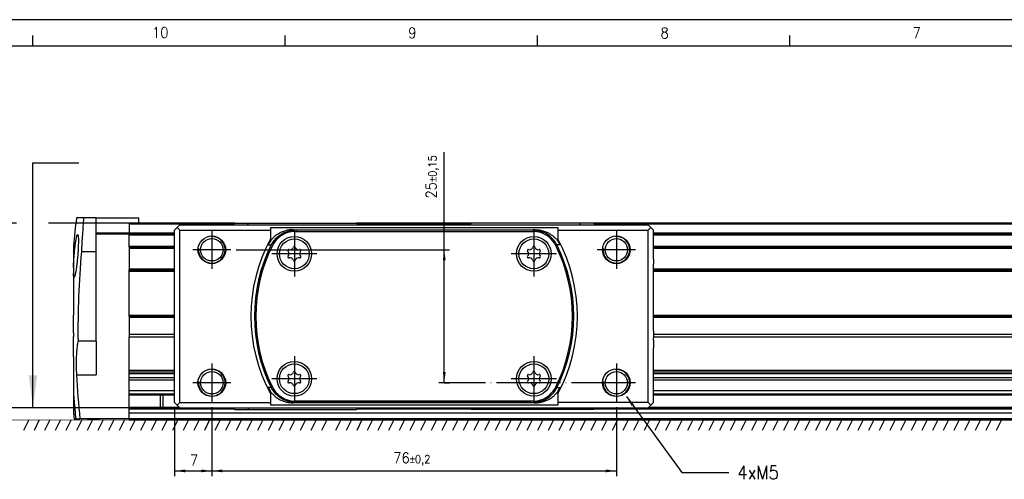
# Model space of a CAD drawing. Header units: millimetres. Extents: x -285 to 970, y -217 to 203.
# Tile 4 of 24: x -173 to 11, y 117 to 203. Entities that reach past the tile are written whole.
import ezdxf

# ---------------------------------------------------------------- set-up
doc = ezdxf.new("R2010")
doc.units = ezdxf.units.MM
doc.linetypes.add('DOT_CENTER', pattern=[14, 12, -1, 0, -1])
doc.layers.add('1', color=7, linetype='Continuous')
doc.styles.add('CONVERTER_11', font='txt.shx', dxfattribs={"width": 0.9})
doc.dimstyles.new('ME10_DIM_28', dxfattribs={"dimtxt": 2, "dimasz": 2, "dimexe": 1, "dimexo": 1, "dimgap": 1, "dimtad": 1, "dimdsep": 46, "dimtxsty": 'CONVERTER_11', "dimsah": 1, "dimcen": 0.09, "dimclrd": 2, "dimclre": 2, "dimclrt": 2, "dimadec": 0, "dimazin": 0, "dimtol": 1, "dimtp": 0.15, "dimtm": 0.15, "dimtfac": 0.75, "dimtdec": 0, "dimtix": 1, "dimtmove": 0, "dimatfit": 3, "dimfxl": 1, "dimtolj": 1, "dimtzin": 0, "dimarcsym": 0})
doc.dimstyles.new('ME10_DIM_29', dxfattribs={"dimtxt": 2, "dimasz": 2, "dimexe": 1, "dimexo": 1, "dimgap": 1, "dimtad": 1, "dimdsep": 46, "dimtxsty": 'CONVERTER_11', "dimsah": 1, "dimcen": 0.09, "dimclrd": 2, "dimclre": 2, "dimclrt": 2, "dimadec": 0, "dimazin": 0, "dimtol": 1, "dimtp": 0.2, "dimtm": 0.2, "dimtfac": 0.75, "dimtdec": 0, "dimtix": 1, "dimtmove": 0, "dimatfit": 3, "dimfxl": 1, "dimtolj": 1, "dimtzin": 0, "dimarcsym": 0})
doc.dimstyles.new('ME10_DIM_30', dxfattribs={"dimtxt": 2, "dimasz": 2, "dimexe": 1, "dimexo": 1, "dimgap": 1, "dimtad": 1, "dimdsep": 46, "dimtxsty": 'CONVERTER_11', "dimsah": 1, "dimcen": 0.09, "dimclrd": 2, "dimclre": 2, "dimclrt": 2, "dimadec": 0, "dimazin": 0, "dimtfac": 1, "dimtdec": 4, "dimtix": 1, "dimtmove": 0, "dimatfit": 3, "dimfxl": 1, "dimtolj": 1, "dimtzin": 0, "dimarcsym": 0})
doc.dimstyles.new('ME10_DIM_31', dxfattribs={"dimtxt": 2, "dimasz": 2, "dimexe": 1, "dimexo": 1, "dimgap": 1, "dimtad": 1, "dimdec": 0, "dimdsep": 46, "dimtxsty": 'CONVERTER_11', "dimsah": 1, "dimcen": 0.09, "dimclrd": 2, "dimclre": 2, "dimclrt": 2, "dimadec": 0, "dimazin": 0, "dimtfac": 1, "dimtdec": 4, "dimtix": 1, "dimtmove": 0, "dimatfit": 3, "dimfxl": 1, "dimtolj": 1, "dimtzin": 0, "dimarcsym": 0})
doc.dimstyles.get("Standard").update_dxf_attribs({"dimtxt": 0.18, "dimasz": 0.18, "dimexe": 0.18, "dimexo": 0.0625, "dimgap": 0.09, "dimtad": 0, "dimtih": 1, "dimtoh": 1, "dimdec": 4, "dimzin": 0, "dimdsep": 46, "dimtxsty": 'Standard', "dimcen": 0.09, "dimadec": 0, "dimazin": 0, "dimtfac": 1, "dimtdec": 4, "dimtofl": 0, "dimtmove": 0, "dimatfit": 3, "dimfxl": 1, "dimtolj": 1, "dimtzin": 0, "dimarcsym": 0})

# ---------------------------------------------------------------- blocks, each defined once
blk = doc.blocks.new('Marco_a2', base_point=(304.21, -212.02))
at = {"layer": '1', "color": 2, "linetype": 'Continuous'}
for p, q in [((309.21, 202.98), (-284.79, 202.98)), ((-171.06, 197.98), (-171.06, 199.98)), ((-123.64, 197.98), (-123.64, 199.98)), ((-76.22, 197.98), (-76.22, 199.98)), ((-28.81, 197.98), (-28.81, 199.98))]:
    blk.add_line(p, q, dxfattribs=at)
at = {"layer": '1', "color": 7, "linetype": 'Continuous'}
blk.add_line((304.21, 197.98), (-264.79, 197.98), dxfattribs=at)
at = {"layer": '1', "color": 2, "char_height": 2, "attachment_point": 4, "line_spacing_factor": 1.20048, "style": 'CONVERTER_11'}
for s, insert in [('10', (-148.63, 200.57)), ('9', (-100.51, 200.5)), ('8', (-53.11, 200.47)), ('7', (-5.76, 200.53))]:
    blk.add_mtext(s, dxfattribs=dict(at, insert=insert))
blk = doc.blocks.new('Top', base_point=(304.21, -212.02))
blk.add_blockref('Marco_a2', (304.21, -212.02))
blk = doc.blocks.new('REGLA__10', base_point=(-163.4, 127.69))
at = {"color": 7, "linetype": 'Continuous'}
for p, q in [((-161.5, 165.69), (-162.83, 165.69)), ((-159.1, 165.69), (-161.5, 165.69)), ((-159.1, 165.69), (-151.1, 165.69)), ((-152.9, 164.69), (-152.9, 164.49)), ((-151.1, 164.69), (-152.9, 164.69)), ((-151.1, 164.69), (-151.1, 165.69)), ((-133.1, 164.69), (-151.1, 164.69)), ((-133.1, 164.69), (-130.49, 164.69)), ((-130.49, 164.69), (-122.85, 164.69)), ((-122.85, 164.69), (-115.95, 164.69)), ((-115.95, 164.69), (-110.2, 164.69)), ((-88.6, 164.69), (-110.2, 164.69)), ((-82.85, 164.69), (-88.6, 164.69)), ((-75.95, 164.69), (-82.85, 164.69)), ((-68.31, 164.69), (-75.95, 164.69)), ((-65.7, 164.69), (-68.31, 164.69)), ((121.63, 164.69), (-65.7, 164.69)), ((-152.9, 164.49), (-152.9, 162.89)), ((-159.1, 162.69), (-152.9, 162.69)), ((-152.9, 162.69), (-144.4, 162.69)), ((-152.9, 162.49), (-152.9, 162.69)), ((-152.9, 160.37), (-152.9, 162.49)), ((-54.4, 162.69), (122.97, 162.69)), ((-159.1, 159.33), (-161.91, 159.33)), ((-159.1, 142.51), (-159.1, 159.33)), ((-152.9, 160.29), (-152.9, 160.37)), ((-152.9, 160.2), (-152.9, 160.29)), ((-152.9, 160.2), (-152.9, 160)), ((-152.9, 160.2), (-144.4, 160.2)), ((-152.9, 160), (-152.9, 156.1)), ((-147.1, 160.2), (-147.1, 160.29)), ((-54.4, 160.2), (122.58, 160.2)), ((-152.9, 156.1), (-152.9, 155.9)), ((-152.9, 155.9), (-144.4, 155.9)), ((-152.9, 155.7), (-152.9, 155.9)), ((-152.9, 147.4), (-152.9, 155.7)), ((-54.4, 155.9), (123.5, 155.9)), ((-163.4, 150.99), (-163.4, 150.06)), ((-163.4, 150.06), (-163.4, 147.37)), ((-163.4, 144.82), (-163.4, 147.37)), ((-152.9, 147.2), (-152.9, 147.4)), ((-152.9, 147.2), (-152.9, 147)), ((-152.9, 147.2), (-144.4, 147.2)), ((-152.9, 147), (-152.9, 143.77)), ((-54.4, 147.2), (121.91, 147.2)), ((-163.4, 144.1), (-163.4, 144.82)), ((-163.4, 144.1), (-163.4, 143.38)), ((-163.4, 142.27), (-163.4, 143.38)), ((-159.1, 142.51), (-162.53, 142.51)), ((-152.9, 143.77), (-152.9, 143.27)), ((-144.4, 143.27), (-152.9, 143.27)), ((-152.9, 136.97), (-152.9, 143.27)), ((123.3, 143.27), (-54.4, 143.27)), ((-163.4, 139.56), (-163.4, 142.27)), ((-144.4, 136.97), (-152.9, 136.97)), ((-152.9, 136.75), (-152.9, 136.97)), ((123.1, 136.97), (-54.4, 136.97)), ((-152.9, 136.75), (-144.4, 136.75)), ((-152.9, 136.72), (-152.9, 136.75)), ((-152.9, 136.72), (-144.4, 136.72)), ((-152.9, 136.5), (-152.9, 136.72)), ((-152.9, 136.38), (-152.9, 136.5)), ((-144.4, 136.38), (-152.9, 136.38)), ((-152.9, 135.96), (-152.9, 136.38)), ((-152.9, 135.59), (-152.9, 135.96)), ((-144.4, 135.59), (-152.9, 135.59)), ((-152.9, 135.2), (-152.9, 135.59)), ((-144.4, 135.2), (-152.9, 135.2)), ((-152.9, 133.2), (-152.9, 135.2)), ((-54.4, 136.75), (122.95, 136.75)), ((-54.4, 136.72), (122.93, 136.72)), ((122.7, 136.38), (-54.4, 136.38)), ((122.18, 135.59), (-54.4, 135.59)), ((121.92, 135.2), (-54.4, 135.2)), ((-144.4, 133.2), (-152.9, 133.2)), ((-152.9, 132.62), (-152.9, 133.2)), ((122.63, 133.2), (-54.4, 133.2)), ((-152.9, 132.42), (-152.9, 132.62)), ((-152.9, 130.12), (-152.9, 132.42)), ((-152.9, 132.42), (-147.1, 132.42)), ((-147.1, 132.42), (-144.4, 132.42)), ((-147.1, 132.42), (-147.1, 130.12)), ((-146.6, 132.42), (-146.6, 130.12)), ((-54.4, 132.42), (123.15, 132.42)), ((-163.4, 131.27), (-163.4, 129.32)), ((-152.9, 129.92), (-152.9, 130.12)), ((-152.9, 130.12), (-147.1, 130.12)), ((-152.9, 129.71), (-152.9, 129.92)), ((-133.12, 129.71), (-152.9, 129.71)), ((-152.9, 128.99), (-152.9, 129.71)), ((-147.1, 130.12), (-143.52, 130.12)), ((-88.61, 129.71), (-110.18, 129.71)), ((122.26, 129.71), (-65.68, 129.71)), ((-55.27, 130.12), (122.53, 130.12)), ((-163.28, 127.89), (-163.26, 127.89)), ((-163.26, 127.89), (-162.97, 127.89)), ((-162.97, 127.89), (-162.19, 127.89)), ((-158.6, 127.89), (-162.19, 127.89)), ((-160.3, 127.77), (-158.6, 127.77)), ((-158.6, 127.89), (-158.6, 127.77)), ((-152.9, 127.89), (-158.6, 127.89)), ((121.78, 128.99), (-152.9, 128.99)), ((-152.9, 127.99), (-152.9, 128.99)), ((-152.9, 127.99), (122.1, 127.99)), ((-152.9, 127.89), (-152.9, 127.99)), ((-152.9, 127.69), (-152.9, 127.89)), ((-152.9, 127.69), (-152.9, 127.89)), ((-152.9, 127.89), (-152.9, 127.89))]:
    blk.add_line(p, q, dxfattribs=at)
at = {"color": 3, "linetype": 'Continuous'}
for p, q in [((-159.1, 162.89), (-152.9, 162.89)), ((-133.3, 164.49), (-152.9, 164.49)), ((-152.9, 162.89), (-144.4, 162.89)), ((-88.8, 164.49), (-110, 164.49)), ((121.77, 164.49), (-65.5, 164.49)), ((-54.4, 162.89), (122.83, 162.89)), ((-152.9, 162.49), (-144.4, 162.49)), ((-54.4, 162.49), (123.1, 162.49)), ((-152.9, 160.37), (-144.4, 160.37)), ((-152.9, 160), (-144.4, 160)), ((-54.4, 160.37), (122.7, 160.37)), ((-54.4, 160), (122.45, 160)), ((-152.9, 156.1), (-144.4, 156.1)), ((-152.9, 155.7), (-144.4, 155.7)), ((-54.4, 156.1), (123.37, 156.1)), ((-54.4, 155.7), (123.58, 155.7)), ((-152.9, 147.4), (-144.4, 147.4)), ((-152.9, 147), (-144.4, 147)), ((-54.4, 147.4), (122.05, 147.4)), ((-54.4, 147), (121.78, 147)), ((-144.4, 143.77), (-152.9, 143.77)), ((123.58, 143.77), (-54.4, 143.77)), ((-162.83, 136.18), (-159.1, 136.18)), ((-152.9, 132.62), (-144.4, 132.62)), ((-54.4, 132.62), (123.02, 132.62)), ((-163.28, 131.27), (-163.4, 131.27)), ((-152.9, 129.92), (-133.33, 129.92)), ((-109.97, 129.92), (-88.82, 129.92)), ((-65.47, 129.92), (122.4, 129.92)), ((-160.3, 127.89), (-160.3, 127.77))]:
    blk.add_line(p, q, dxfattribs=at)
at = {"color": 2, "linetype": 'Continuous'}
blk.add_line((-152.9, 127.69), (122.3, 127.69), dxfattribs=at)
at = {"color": 7, "linetype": 'Continuous'}
for centre, radius, start, end in [((3.87, 144.82), 168, 172.8628, 174.655), ((3.87, 144.82), 166.42, 174.9974, 180.7973), ((3.87, 144.82), 166.92, 182.9671, 185.8201), ((3.87, 144.82), 167.69, 184.6345, 185.7932), ((3.87, 144.82), 167.99, 185.2952, 185.783), ((3.87, 144.82), 168, 185.345, 185.7826), ((-160.3, 128.77), 1, 241.3046, 270)]:
    blk.add_arc(centre, radius, start, end, dxfattribs=at)
for points, knots in [([(-161.5, 165.69), (-161.53, 165.17), (-161.61, 164.12), (-161.72, 162.54), (-161.82, 160.94), (-161.88, 159.87), (-161.91, 159.33)], [0, 0, 0, 0, 1.573376, 3.162606, 4.762647, 6.375487, 6.375487, 6.375487, 6.375487]), ([(-159.1, 162.89), (-159.1, 163.36), (-159.1, 164.3), (-159.1, 165.23), (-159.1, 165.69)], [0, 0, 0, 0, 1.406681, 2.799989, 2.799989, 2.799989, 2.799989]), ([(-159.1, 162.69), (-159.1, 162.73), (-159.1, 162.79), (-159.1, 162.86), (-159.1, 162.89)], [0, 0, 0, 0, 0.1000313, 0.2000001, 0.2000001, 0.2000001, 0.2000001]), ([(-152.9, 162.89), (-152.9, 162.88), (-152.9, 162.86), (-152.9, 162.82), (-152.9, 162.78), (-152.9, 162.75), (-152.9, 162.73), (-152.9, 162.71), (-152.9, 162.7), (-152.9, 162.7), (-152.9, 162.69)], [0, 0, 0, 0, 0.0390169, 0.0765367, 0.1169792, 0.1414214, 0.1662888, 0.184776, 0.1919354, 0.2000003, 0.2000003, 0.2000003, 0.2000003]), ([(-163.4, 156.36), (-163.4, 156.45), (-163.39, 156.66), (-163.38, 157.01), (-163.35, 157.46), (-163.32, 157.99), (-163.28, 158.43), (-163.25, 158.78), (-163.23, 159.03), (-163.2, 159.33), (-163.17, 159.68), (-163.13, 160.06), (-163.09, 160.39), (-163.05, 160.69), (-163.01, 160.95), (-162.96, 161.25), (-162.91, 161.57), (-162.86, 161.86), (-162.8, 162.1), (-162.76, 162.26), (-162.72, 162.38), (-162.68, 162.47), (-162.65, 162.54), (-162.62, 162.55), (-162.61, 162.55)], [0, 0, 0, 0, 0.274511, 0.627696, 1.05751, 1.627831, 2.210753, 2.405587, 2.662505, 2.971532, 3.322705, 3.706076, 4.11172, 4.325926, 4.601183, 4.914803, 5.244158, 5.566728, 5.800546, 5.965152, 6.073544, 6.189618, 6.251546, 6.281611, 6.281611, 6.281611, 6.281611]), ([(-162.61, 162.55), (-162.6, 162.54), (-162.56, 162.52), (-162.55, 162.45), (-162.52, 162.37), (-162.51, 162.25), (-162.49, 162.08), (-162.48, 161.9), (-162.47, 161.71), (-162.47, 161.5), (-162.47, 161.21), (-162.48, 160.85), (-162.49, 160.52), (-162.5, 160.24), (-162.51, 160.01), (-162.52, 159.71), (-162.54, 159.37), (-162.57, 158.97), (-162.6, 158.62), (-162.62, 158.32), (-162.65, 158.07), (-162.68, 157.77), (-162.71, 157.42), (-162.75, 157.05), (-162.81, 156.6), (-162.87, 156.12), (-162.95, 155.64), (-163.02, 155.26), (-163.09, 154.96), (-163.14, 154.76), (-163.2, 154.63), (-163.23, 154.56), (-163.26, 154.55), (-163.27, 154.55)], [0, 0, 0, 0, 0.044935, 0.115936, 0.201601, 0.309591, 0.476005, 0.714907, 0.84971, 1.055316, 1.336817, 1.69937, 2.148189, 2.318352, 2.552387, 2.846242, 3.195881, 3.597282, 4.046437, 4.240278, 4.496121, 4.804065, 5.15422, 5.536711, 5.941684, 6.49751, 6.987001, 7.400345, 7.659647, 7.908745, 8.025085, 8.087144, 8.117218, 8.117218, 8.117218, 8.117218]), ([(-159.1, 159.33), (-159.1, 159.9), (-159.1, 161.02), (-159.1, 162.14), (-159.1, 162.69)], [0, 0, 0, 0, 1.688796, 3.361752, 3.361752, 3.361752, 3.361752]), ([(-163.4, 160.47), (-163.4, 160.36), (-163.4, 160.14), (-163.4, 159.65), (-163.4, 158.9), (-163.4, 158.04), (-163.4, 157.16), (-163.4, 156.65), (-163.4, 156.36)], [0, 0, 0, 0, 0.33105, 0.662101, 1.474266, 2.586146, 3.238413, 4.114296, 4.114296, 4.114296, 4.114296]), ([(-146.99, 160.2), (-147, 160.2), (-147, 160.2), (-147.02, 160.22), (-147.03, 160.23), (-147.05, 160.25), (-147.08, 160.27), (-147.09, 160.29), (-147.1, 160.29)], [0, 0, 0, 0, 0.012267, 0.0257126, 0.0526037, 0.0814578, 0.1122568, 0.1443206, 0.1443206, 0.1443206, 0.1443206]), ([(-163.4, 156.36), (-163.4, 156.18), (-163.4, 155.81), (-163.4, 155.43), (-163.4, 155.24)], [0, 0, 0, 0, 0.528619, 1.121144, 1.121144, 1.121144, 1.121144]), ([(-163.4, 155.24), (-163.4, 155.17), (-163.4, 155.05), (-163.4, 154.45), (-163.4, 153.47), (-163.4, 152.18), (-163.4, 151.37), (-163.4, 150.99)], [0, 0, 0, 0, 0.18451, 0.374699, 1.796711, 3.112145, 4.244003, 4.244003, 4.244003, 4.244003]), ([(-163.27, 154.55), (-163.29, 154.57), (-163.34, 154.61), (-163.35, 154.72), (-163.37, 154.85), (-163.39, 155.02), (-163.4, 155.16), (-163.4, 155.24)], [0, 0, 0, 0, 0.0752494, 0.1991822, 0.3071398, 0.4734788, 0.7122633, 0.7122633, 0.7122633, 0.7122633]), ([(-162.53, 142.51), (-162.56, 142.37), (-162.65, 142.01), (-162.74, 141.38), (-162.81, 140.66), (-162.86, 139.87), (-162.88, 139.04), (-162.89, 138.12), (-162.87, 137.16), (-162.84, 136.51), (-162.83, 136.18)], [0, 0, 0, 0, 0.426425, 1.101755, 1.902221, 2.604077, 3.473814, 4.399971, 5.365001, 6.350203, 6.350203, 6.350203, 6.350203]), ([(-159.1, 142.51), (-159.1, 142.32), (-159.1, 141.96), (-159.1, 141.33), (-159.1, 140.66), (-159.1, 139.87), (-159.1, 139.04), (-159.1, 138.16), (-159.1, 137.2), (-159.1, 136.55), (-159.1, 136.18)], [0, 0, 0, 0, 0.551589, 1.084513, 1.882103, 2.582898, 3.451368, 4.376808, 5.218667, 6.324555, 6.324555, 6.324555, 6.324555]), ([(-163.4, 139.56), (-163.4, 139.1), (-163.4, 138.2), (-163.4, 137.02), (-163.4, 136.05), (-163.4, 135.52), (-163.4, 135.27)], [0, 0, 0, 0, 1.377916, 2.698029, 3.534865, 4.285921, 4.285921, 4.285921, 4.285921]), ([(-163.4, 135.27), (-163.4, 135.23), (-163.4, 135.13), (-163.4, 134.9), (-163.4, 134.55), (-163.4, 134.1), (-163.4, 133.62), (-163.4, 133.19), (-163.4, 132.9), (-163.4, 132.74), (-163.4, 132.7), (-163.4, 132.68)], [0, 0, 0, 0, 0.128013, 0.304482, 0.674225, 1.171573, 1.660263, 2.109472, 2.469266, 2.525625, 2.58735, 2.58735, 2.58735, 2.58735]), ([(-163.4, 132.68), (-163.4, 132.49), (-163.4, 132.02), (-163.4, 131.55), (-163.4, 131.27)], [0, 0, 0, 0, 0.591708, 1.412652, 1.412652, 1.412652, 1.412652]), ([(-163.4, 132.68), (-163.39, 132.56), (-163.37, 132.33), (-163.34, 131.99), (-163.31, 131.64), (-163.29, 131.4), (-163.28, 131.27)], [0, 0, 0, 0, 0.372103, 0.697567, 1.027904, 1.41809, 1.41809, 1.41809, 1.41809]), ([(-163.4, 129.32), (-163.4, 129.29), (-163.4, 129.24), (-163.4, 129.19), (-163.4, 129.17)], [0, 0, 0, 0, 0.0964268, 0.1466388, 0.1466388, 0.1466388, 0.1466388])]:
    blk.add_open_spline(points, degree=3, knots=knots, dxfattribs=at)
blk.add_open_spline([(-147.1, 160.29), (-147.58, 160.29), (-148.55, 160.29), (-150, 160.29), (-151.45, 160.29), (-152.42, 160.29), (-152.9, 160.29)], degree=3, dxfattribs=at)
blk = doc.blocks.new('CABEZA__11', base_point=(-144.4, 129.69))
at = {"color": 7, "linetype": 'Continuous'}
for p, q in [((-133.1, 164.69), (-133.4, 164.39)), ((-133.1, 164.69), (-130.49, 164.69)), ((-130.49, 164.69), (-122.85, 164.69)), ((-122.85, 164.69), (-115.95, 164.69)), ((-115.95, 164.69), (-110.2, 164.69)), ((-110.2, 164.69), (-109.9, 164.39)), ((-88.6, 164.69), (-88.9, 164.39)), ((-82.85, 164.69), (-88.6, 164.69)), ((-75.95, 164.69), (-82.85, 164.69)), ((-68.31, 164.69), (-75.95, 164.69)), ((-65.7, 164.69), (-68.31, 164.69)), ((-65.7, 164.69), (-65.4, 164.39)), ((-143.9, 163.89), (-144.4, 163.39)), ((-144.4, 159.93), (-144.4, 163.39)), ((-143.9, 163.89), (-143.4, 164.39)), ((-143.9, 163.89), (-143.4, 163.39)), ((-143.4, 164.39), (-133.4, 164.39)), ((-143.4, 163.39), (-126.4, 163.39)), ((-143.4, 130.99), (-143.4, 163.39)), ((-133.4, 164.39), (-130.69, 164.39)), ((-130.69, 164.39), (-109.9, 164.39)), ((-126.4, 163.89), (-126.4, 163.39)), ((-126.4, 163.89), (-72.4, 163.89)), ((-126.4, 163.39), (-126.4, 161.74)), ((-122.15, 163.47), (-76.64, 163.47)), ((-121.75, 163.14), (-77.05, 163.14)), ((-77.42, 163.39), (-121.38, 163.39)), ((-109.9, 164.39), (-88.9, 164.39)), ((-88.9, 164.39), (-68.11, 164.39)), ((-72.4, 163.89), (-72.4, 163.39)), ((-72.4, 163.39), (-72.4, 161.74)), ((-72.4, 163.39), (-55.4, 163.39)), ((-68.11, 164.39), (-65.4, 164.39)), ((-65.4, 164.39), (-55.4, 164.39)), ((-55.4, 164.39), (-54.9, 163.89)), ((-54.9, 163.89), (-55.4, 163.39)), ((-55.4, 130.99), (-55.4, 163.39)), ((-54.4, 163.39), (-54.9, 163.89)), ((-54.4, 160.02), (-54.4, 163.39)), ((-144.4, 159.03), (-144.4, 159.93)), ((-54.4, 160.02), (-54.4, 159.93)), ((-54.4, 158.68), (-54.4, 159.93)), ((-144.4, 159), (-144.4, 159.03)), ((-144.4, 158.68), (-144.4, 159)), ((-144.4, 158.5), (-144.4, 158.68)), ((-144.4, 157.92), (-144.4, 158.5)), ((-144.4, 157.01), (-144.4, 157.92)), ((-54.4, 158.5), (-54.4, 158.68)), ((-54.4, 157.92), (-54.4, 158.5)), ((-54.4, 157.92), (-54.4, 157.01)), ((-144.4, 144.59), (-144.4, 157.01)), ((-54.4, 144.59), (-54.4, 157.01)), ((-144.4, 144.41), (-144.4, 144.59)), ((-144.4, 144.09), (-144.4, 144.41)), ((-54.4, 144.41), (-54.4, 144.59)), ((-54.4, 144.41), (-54.4, 143.15)), ((-144.4, 143.15), (-144.4, 144.09)), ((-144.4, 130.99), (-144.4, 143.15)), ((-54.4, 143.06), (-54.4, 143.15)), ((-54.4, 142.69), (-54.4, 143.06)), ((-54.4, 142.69), (-54.4, 141.19)), ((-54.4, 137.56), (-54.4, 141.19)), ((-54.4, 137.55), (-54.4, 137.56)), ((-54.4, 137.35), (-54.4, 137.55)), ((-54.4, 130.99), (-54.4, 137.35)), ((-126.4, 132.65), (-126.4, 130.99)), ((-72.4, 132.65), (-72.4, 130.99)), ((-144.4, 130.99), (-143.9, 130.49)), ((-143.4, 130.99), (-143.9, 130.49)), ((-143.4, 129.99), (-143.9, 130.49)), ((-143.4, 130.99), (-126.4, 130.99)), ((-143.4, 129.99), (-133.4, 129.99)), ((-133.1, 129.69), (-133.4, 129.99)), ((-133.4, 129.99), (-130.69, 129.99)), ((-133.1, 129.69), (-130.49, 129.69)), ((-130.69, 129.99), (-109.9, 129.99)), ((-130.49, 129.69), (-110.2, 129.69)), ((-126.4, 130.99), (-126.4, 130.49)), ((-72.4, 130.49), (-126.4, 130.49)), ((-76.64, 130.92), (-122.15, 130.92)), ((-77.05, 131.24), (-121.75, 131.24)), ((-77.42, 130.99), (-121.38, 130.99)), ((-110.2, 129.69), (-109.9, 129.99)), ((-109.9, 129.99), (-88.9, 129.99)), ((-88.9, 129.99), (-68.11, 129.99)), ((-88.9, 129.99), (-88.6, 129.69)), ((-68.31, 129.69), (-88.6, 129.69)), ((-55.4, 130.99), (-72.4, 130.99)), ((-72.4, 130.99), (-72.4, 130.49)), ((-65.7, 129.69), (-68.31, 129.69)), ((-68.11, 129.99), (-65.4, 129.99)), ((-65.7, 129.69), (-65.4, 129.99)), ((-65.4, 129.99), (-55.4, 129.99)), ((-55.4, 130.99), (-54.9, 130.49)), ((-55.4, 129.99), (-54.9, 130.49)), ((-54.9, 130.49), (-54.4, 130.99))]:
    blk.add_line(p, q, dxfattribs=at)
for centre, radius in [((-137.4, 159.69), 2.6), ((-137.4, 159.69), 2.1), ((-121.9, 158.94), 3.25), ((-121.9, 158.94), 2.8), ((-76.9, 158.94), 3.25), ((-76.9, 158.94), 2.8), ((-61.4, 159.69), 2.6), ((-61.4, 159.69), 2.1), ((-137.4, 134.69), 2.6), ((-121.9, 135.44), 3.25), ((-121.9, 135.44), 2.8), ((-76.9, 135.44), 3.25), ((-76.9, 135.44), 2.8), ((-61.4, 134.69), 2.6), ((-137.4, 134.69), 2.1), ((-61.4, 134.69), 2.1)]:
    blk.add_circle(centre, radius, dxfattribs=at)
for centre, radius, start, end in [((-121.75, 158.39), 4.75, 107.6371, 153.3846), ((-99.4, 147.19), 28.52, 145.7925, 146.5328), ((-121.75, 158.4), 4.75, 107.3144, 107.6649), ((-99.4, 147.19), 28.5, 145.9834, 146.4873), ((-121.75, 158.39), 4.75, 89.9978, 107.2861), ((-121.38, 158.02), 5.37, 89.973, 107.7651), ((-77.41, 158.02), 5.37, 72.2349, 90.027), ((-77.05, 158.39), 4.75, 72.7138, 89.9978), ((-99.4, 147.19), 28.52, 33.4672, 34.2075), ((-99.4, 147.19), 28.5, 33.5126, 34.0166), ((-77.04, 158.39), 4.75, 72.3906, 72.7422), ((-77.05, 158.39), 4.75, 26.616, 72.3651), ((-99.4, 147.19), 30.67, 151.6837, 208.3163), ((-99.4, 147.19), 30.54, 152.1539, 153.9157), ((-99.4, 147.19), 30.67, 331.6837, 28.3163), ((-99.4, 147.19), 30.54, 26.0843, 27.8461), ((-99.4, 147.19), 30, 153.4504, 206.5496), ((-99.4, 147.19), 29.75, 153.3847, 206.6153), ((-122.95, 159.55), 0.188, 73.0643, 226.9357), ((-123.51, 158.94), 0.642, 313.0643, 46.9357), ((-122.71, 160.34), 0.642, 253.0643, 346.9357), ((-121.9, 160.16), 0.188, 13.0643, 166.9357), ((-121.09, 160.34), 0.642, 193.0643, 286.9357), ((-120.28, 158.94), 0.642, 133.0643, 226.9357), ((-120.85, 159.55), 0.188, 313.0643, 106.9357), ((-77.95, 159.55), 0.188, 73.0643, 226.9357), ((-78.51, 158.94), 0.642, 313.0643, 46.9357), ((-77.71, 160.34), 0.642, 253.0643, 346.9357), ((-76.9, 160.16), 0.188, 13.0643, 166.9357), ((-76.09, 160.34), 0.642, 193.0643, 286.9357), ((-75.28, 158.94), 0.642, 133.0643, 226.9357), ((-75.85, 159.55), 0.188, 313.0643, 106.9357), ((-99.4, 147.19), 29.75, 333.3845, 26.6155), ((-99.4, 147.19), 30, 333.4502, 26.5498), ((-122.95, 158.34), 0.188, 133.0643, 286.9357), ((-122.71, 157.54), 0.642, 13.0643, 106.9357), ((-121.9, 157.73), 0.188, 193.0643, 346.9357), ((-121.09, 157.54), 0.642, 73.0643, 166.9357), ((-120.85, 158.34), 0.188, 253.0643, 46.9357), ((-77.95, 158.34), 0.188, 133.0643, 286.9357), ((-77.71, 157.54), 0.642, 13.0643, 106.9357), ((-76.9, 157.73), 0.188, 193.0643, 346.9357), ((-76.09, 157.54), 0.642, 73.0643, 166.9357), ((-75.85, 158.34), 0.188, 253.0643, 46.9357), ((-122.95, 136.05), 0.188, 73.0643, 226.9357), ((-123.51, 135.44), 0.642, 313.0643, 46.9357), ((-122.71, 136.84), 0.642, 253.0643, 346.9357), ((-121.9, 136.66), 0.188, 13.0643, 166.9357), ((-121.09, 136.84), 0.642, 193.0643, 286.9357), ((-120.28, 135.44), 0.642, 133.0643, 226.9357), ((-120.85, 136.05), 0.188, 313.0643, 106.9357), ((-77.95, 136.05), 0.188, 73.0643, 226.9357), ((-78.51, 135.44), 0.642, 313.0643, 46.9357), ((-77.71, 136.84), 0.642, 253.0643, 346.9357), ((-76.9, 136.66), 0.188, 13.0643, 166.9357), ((-76.09, 136.84), 0.642, 193.0643, 286.9357), ((-75.28, 135.44), 0.642, 133.0643, 226.9357), ((-75.85, 136.05), 0.188, 313.0643, 106.9357), ((-99.4, 147.19), 30.54, 206.0843, 207.8461), ((-121.75, 135.99), 4.75, 206.616, 252.3635), ((-122.95, 134.84), 0.188, 133.0643, 286.9357), ((-122.71, 134.04), 0.642, 13.0643, 106.9357), ((-121.9, 134.23), 0.188, 193.0643, 346.9357), ((-121.09, 134.04), 0.642, 73.0643, 166.9357), ((-120.85, 134.84), 0.188, 253.0643, 46.9357), ((-77.95, 134.84), 0.188, 133.0643, 286.9357), ((-77.71, 134.04), 0.642, 13.0643, 106.9357), ((-76.9, 134.23), 0.188, 193.0643, 346.9357), ((-76.09, 134.04), 0.642, 73.0643, 166.9357), ((-75.85, 134.84), 0.188, 253.0643, 46.9357), ((-77.05, 135.99), 4.75, 287.6349, 333.384), ((-99.4, 147.19), 30.54, 332.1539, 333.9157), ((-121.75, 135.99), 4.75, 252.3614, 252.7118), ((-99.4, 147.19), 28.52, 213.4622, 214.2025), ((-121.75, 135.99), 4.75, 252.7118, 269.9978), ((-99.39, 147.19), 28.5, 213.503, 214.007), ((-77.05, 135.99), 4.75, 270.0022, 287.2862), ((-99.4, 147.19), 28.52, 325.7925, 326.5328), ((-99.4, 147.19), 28.5, 325.9834, 326.4874), ((-77.04, 136), 4.75, 287.2578, 287.6094), ((-121.38, 136.37), 5.37, 252.2349, 270.027), ((-77.41, 136.37), 5.37, 269.973, 287.7651)]:
    blk.add_arc(centre, radius, start, end, dxfattribs=at)
for points, knots in [([(-130.69, 164.39), (-130.67, 164.42), (-130.64, 164.47), (-130.59, 164.54), (-130.54, 164.62), (-130.51, 164.67), (-130.49, 164.69)], [0, 0, 0, 0, 0.0900762, 0.1799826, 0.2700101, 0.3600426, 0.3600426, 0.3600426, 0.3600426]), ([(-68.31, 164.69), (-68.29, 164.67), (-68.26, 164.62), (-68.21, 164.54), (-68.16, 164.47), (-68.12, 164.42), (-68.11, 164.39)], [0, 0, 0, 0, 0.0900533, 0.1800672, 0.270101, 0.3600651, 0.3600651, 0.3600651, 0.3600651]), ([(-122.15, 163.47), (-122.39, 163.46), (-122.87, 163.44), (-123.61, 163.28), (-124.29, 163.04), (-124.96, 162.69), (-125.52, 162.29), (-126.02, 161.81), (-126.46, 161.28), (-126.69, 160.86), (-126.82, 160.62)], [0, 0, 0, 0, 0.721506, 1.441287, 2.250928, 2.879463, 3.691313, 4.319195, 4.948895, 5.756557, 5.756557, 5.756557, 5.756557]), ([(-126.23, 160.6), (-126.01, 160.97), (-125.65, 161.59), (-124.8, 162.37), (-123.94, 162.92), (-123.26, 163.14), (-122.98, 163.23)], [0, 0, 0, 0, 1.275851, 2.145308, 3.421126, 4.29557, 4.29557, 4.29557, 4.29557]), ([(-123.02, 163.14), (-123.02, 163.15), (-123.01, 163.16), (-123, 163.18), (-122.99, 163.21), (-122.99, 163.22), (-122.98, 163.23)], [0, 0, 0, 0, 0.02562654, 0.05057561, 0.07398386, 0.09673126, 0.09673126, 0.09673126, 0.09673126]), ([(-76.64, 163.47), (-76.4, 163.46), (-75.92, 163.44), (-75.18, 163.28), (-74.5, 163.04), (-73.89, 162.72), (-73.32, 162.33), (-72.81, 161.86), (-72.33, 161.28), (-72.1, 160.86), (-71.97, 160.62)], [0, 0, 0, 0, 0.721506, 1.441287, 2.250928, 2.879463, 3.51128, 4.31919, 4.94889, 5.756552, 5.756552, 5.756552, 5.756552]), ([(-72.56, 160.6), (-72.74, 160.91), (-73.1, 161.53), (-73.93, 162.33), (-74.85, 162.92), (-75.53, 163.14), (-75.81, 163.23)], [0, 0, 0, 0, 1.068741, 2.145793, 3.421612, 4.296056, 4.296056, 4.296056, 4.296056]), ([(-75.77, 163.14), (-75.78, 163.15), (-75.78, 163.16), (-75.79, 163.18), (-75.8, 163.21), (-75.81, 163.22), (-75.81, 163.23)], [0, 0, 0, 0, 0.025617, 0.05055661, 0.07395566, 0.09669395, 0.09669395, 0.09669395, 0.09669395]), ([(-126.4, 161.74), (-126.4, 161.72), (-126.4, 161.67), (-126.4, 161.6), (-126.4, 161.53), (-126.4, 161.48), (-126.4, 161.46)], [0, 0, 0, 0, 0.0720751, 0.141903, 0.213819, 0.2846125, 0.2846125, 0.2846125, 0.2846125]), ([(-72.4, 161.46), (-72.4, 161.48), (-72.4, 161.53), (-72.4, 161.6), (-72.4, 161.67), (-72.4, 161.72), (-72.4, 161.74)], [0, 0, 0, 0, 0.0704321, 0.1427095, 0.2139459, 0.2846125, 0.2846125, 0.2846125, 0.2846125]), ([(-126.82, 133.77), (-126.69, 133.53), (-126.46, 133.11), (-126, 132.55), (-125.5, 132.08), (-124.91, 131.67), (-124.26, 131.34), (-123.58, 131.1), (-122.87, 130.95), (-122.39, 130.93), (-122.15, 130.92)], [0, 0, 0, 0, 0.807688, 1.437402, 2.155277, 2.877169, 3.594616, 4.315384, 5.03516, 5.75666, 5.75666, 5.75666, 5.75666]), ([(-122.98, 131.16), (-123.32, 131.28), (-124.01, 131.5), (-124.85, 132.06), (-125.65, 132.8), (-126.01, 133.42), (-126.23, 133.79)], [0, 0, 0, 0, 1.079352, 2.150692, 3.020148, 4.296, 4.296, 4.296, 4.296]), ([(-76.64, 130.92), (-76.4, 130.93), (-75.92, 130.95), (-75.24, 131.1), (-74.56, 131.33), (-73.88, 131.66), (-73.27, 132.1), (-72.77, 132.58), (-72.33, 133.11), (-72.1, 133.53), (-71.97, 133.77)], [0, 0, 0, 0, 0.7215, 1.441276, 2.073194, 2.879438, 3.691276, 4.319151, 4.948865, 5.756553, 5.756553, 5.756553, 5.756553]), ([(-75.81, 131.16), (-75.47, 131.28), (-74.79, 131.5), (-73.88, 132.1), (-73.1, 132.85), (-72.74, 133.48), (-72.56, 133.79)], [0, 0, 0, 0, 1.079352, 2.150692, 3.227744, 4.296486, 4.296486, 4.296486, 4.296486]), ([(-126.4, 132.93), (-126.4, 132.91), (-126.4, 132.86), (-126.4, 132.79), (-126.4, 132.72), (-126.4, 132.67), (-126.4, 132.65)], [0, 0, 0, 0, 0.0707838, 0.1427095, 0.2125582, 0.2846125, 0.2846125, 0.2846125, 0.2846125]), ([(-72.4, 132.65), (-72.4, 132.67), (-72.4, 132.72), (-72.4, 132.79), (-72.4, 132.86), (-72.4, 132.91), (-72.4, 132.93)], [0, 0, 0, 0, 0.0714152, 0.141903, 0.2127252, 0.2846125, 0.2846125, 0.2846125, 0.2846125]), ([(-130.69, 129.99), (-130.67, 129.97), (-130.64, 129.92), (-130.59, 129.84), (-130.54, 129.77), (-130.51, 129.72), (-130.49, 129.69)], [0, 0, 0, 0, 0.0901112, 0.1799867, 0.2700986, 0.3600426, 0.3600426, 0.3600426, 0.3600426]), ([(-122.98, 131.16), (-122.99, 131.17), (-122.99, 131.18), (-123, 131.2), (-123.01, 131.23), (-123.02, 131.24), (-123.02, 131.25)], [0, 0, 0, 0, 0.02274741, 0.04615565, 0.07110471, 0.09673126, 0.09673126, 0.09673126, 0.09673126]), ([(-75.81, 131.16), (-75.81, 131.17), (-75.8, 131.18), (-75.79, 131.2), (-75.78, 131.23), (-75.78, 131.24), (-75.77, 131.25)], [0, 0, 0, 0, 0.0227383, 0.04613734, 0.07107695, 0.09669395, 0.09669395, 0.09669395, 0.09669395]), ([(-68.31, 129.69), (-68.29, 129.72), (-68.26, 129.77), (-68.21, 129.84), (-68.16, 129.92), (-68.12, 129.97), (-68.11, 129.99)], [0, 0, 0, 0, 0.0899221, 0.1800712, 0.2699355, 0.3600651, 0.3600651, 0.3600651, 0.3600651])]:
    blk.add_open_spline(points, degree=3, knots=knots, dxfattribs=at)
at = {"color": 3, "linetype": 'Continuous'}
for points, knots in [([(-122.15, 163.47), (-122.15, 163.46), (-122.13, 163.46), (-122, 163.45), (-121.74, 163.43), (-121.5, 163.41), (-121.38, 163.39)], [0, 0, 0, 0, 0.0215541, 0.0431106, 0.4097698, 0.7771559, 0.7771559, 0.7771559, 0.7771559]), ([(-76.64, 163.47), (-76.65, 163.46), (-76.66, 163.46), (-76.8, 163.45), (-77.05, 163.43), (-77.29, 163.41), (-77.42, 163.39)], [0, 0, 0, 0, 0.0215642, 0.0431308, 0.4099621, 0.7775203, 0.7775203, 0.7775203, 0.7775203]), ([(-126.82, 160.62), (-126.8, 160.62), (-126.75, 160.62), (-126.68, 160.62), (-126.6, 160.61), (-126.53, 160.61), (-126.45, 160.61), (-126.38, 160.61), (-126.31, 160.61), (-126.26, 160.6), (-126.23, 160.6)], [0, 0, 0, 0, 0.0735349, 0.1471112, 0.2207295, 0.2943901, 0.3680936, 0.4418402, 0.5156301, 0.5894636, 0.5894636, 0.5894636, 0.5894636]), ([(-71.97, 160.62), (-72, 160.62), (-72.04, 160.62), (-72.12, 160.62), (-72.19, 160.61), (-72.27, 160.61), (-72.34, 160.61), (-72.41, 160.61), (-72.49, 160.61), (-72.54, 160.6), (-72.56, 160.6)], [0, 0, 0, 0, 0.0735688, 0.147179, 0.2208311, 0.2945255, 0.3682629, 0.4420434, 0.5158671, 0.5897345, 0.5897345, 0.5897345, 0.5897345]), ([(-126.23, 133.79), (-126.26, 133.78), (-126.31, 133.78), (-126.38, 133.78), (-126.45, 133.78), (-126.53, 133.78), (-126.6, 133.77), (-126.68, 133.77), (-126.75, 133.77), (-126.8, 133.77), (-126.82, 133.77)], [0, 0, 0, 0, 0.0738335, 0.1476233, 0.22137, 0.2950735, 0.3687341, 0.4423523, 0.5159287, 0.5894636, 0.5894636, 0.5894636, 0.5894636]), ([(-72.56, 133.79), (-72.54, 133.78), (-72.49, 133.78), (-72.41, 133.78), (-72.34, 133.78), (-72.27, 133.78), (-72.19, 133.77), (-72.12, 133.77), (-72.04, 133.77), (-72, 133.77), (-71.97, 133.77)], [0, 0, 0, 0, 0.0738673, 0.147691, 0.2214715, 0.2952089, 0.3689034, 0.4425555, 0.5161657, 0.5897345, 0.5897345, 0.5897345, 0.5897345]), ([(-121.38, 130.99), (-121.5, 130.98), (-121.74, 130.96), (-122, 130.94), (-122.13, 130.93), (-122.15, 130.92), (-122.15, 130.92)], [0, 0, 0, 0, 0.3673857, 0.7340446, 0.7556014, 0.7771559, 0.7771559, 0.7771559, 0.7771559]), ([(-77.42, 130.99), (-77.29, 130.98), (-77.05, 130.96), (-76.8, 130.94), (-76.66, 130.93), (-76.65, 130.92), (-76.64, 130.92)], [0, 0, 0, 0, 0.3675578, 0.7343887, 0.7559557, 0.7775203, 0.7775203, 0.7775203, 0.7775203])]:
    blk.add_open_spline(points, degree=3, knots=knots, dxfattribs=at)
at = {"layer": '1', "color": 2, "linetype": 'DOT_CENTER'}
for p, q in [((-137.4, 163.29), (-137.4, 156.09)), ((-121.9, 163.19), (-121.9, 154.69)), ((-76.9, 163.19), (-76.9, 154.69)), ((-61.4, 163.29), (-61.4, 156.09)), ((-133.8, 159.69), (-141, 159.69)), ((-57.8, 159.69), (-65, 159.69)), ((-117.65, 158.94), (-126.15, 158.94)), ((-72.65, 158.94), (-81.15, 158.94)), ((-121.9, 139.69), (-121.9, 131.19)), ((-76.9, 139.69), (-76.9, 131.19)), ((-137.4, 138.29), (-137.4, 131.09)), ((-61.4, 138.29), (-61.4, 131.09)), ((-117.65, 135.44), (-126.15, 135.44)), ((-72.65, 135.44), (-81.15, 135.44)), ((-133.8, 134.69), (-141, 134.69)), ((-57.8, 134.69), (-94.74, 134.69))]:
    blk.add_line(p, q, dxfattribs=at)
at = {"layer": '1', "color": 30, "linetype": 'Continuous'}
for centre in [(-137.4, 159.69), (-61.4, 159.69), (-137.4, 134.69), (-61.4, 134.69)]:
    blk.add_arc(centre, 2.5, 175, 95, dxfattribs=at)
blk = doc.blocks.new('Regla_G2_cm340-T__12', base_point=(-163.4, 127.69))
for name, p in [('REGLA__10', (-163.4, 127.69)), ('CABEZA__11', (-144.4, 129.69))]:
    blk.add_blockref(name, p)
blk = doc.blocks.new('*D69')
at = {"layer": '1', "color": 2, "linetype": 'Continuous'}
for p, q in [((-93.74, 159.69), (-93.74, 178.07)), ((-132.8, 159.69), (-92.74, 159.69)), ((-93.74, 134.69), (-93.74, 159.69)), ((-93.74, 134.69), (-92.74, 134.69))]:
    blk.add_line(p, q, dxfattribs=at)
at = {"layer": '1', "color": 2}
for points in [[(-93.47, 157.69), (-94, 157.69), (-93.74, 159.69)], [(-94, 136.69), (-93.47, 136.69), (-93.74, 134.69)]]:
    blk.add_solid(points, dxfattribs=at)
at = {"layer": '1', "color": 2, "insert": (-94.74, 169.34), "char_height": 2, "attachment_point": 7, "rotation": 90, "line_spacing_factor": 0.60024, "style": 'CONVERTER_11'}
blk.add_mtext('\\C2;25\\C2;\\H1.5;{\\Fgdt;`}0,15', dxfattribs=at)
blk = doc.blocks.new('*D70')
at = {"layer": '1', "color": 2, "linetype": 'Continuous'}
for p, q in [((-137.4, 130.09), (-137.4, 117.12)), ((-61.4, 130.09), (-61.4, 117.12)), ((-137.4, 118.12), (-61.4, 118.12))]:
    blk.add_line(p, q, dxfattribs=at)
at = {"layer": '1', "color": 2}
for points in [[(-135.4, 118.38), (-135.4, 117.85), (-137.4, 118.12)], [(-63.4, 117.85), (-63.4, 118.38), (-61.4, 118.12)]]:
    blk.add_solid(points, dxfattribs=at)
at = {"layer": '1', "color": 2, "insert": (-103.31, 119.12), "char_height": 2, "attachment_point": 7, "rotation": 0.0001, "line_spacing_factor": 0.60024, "style": 'CONVERTER_11'}
blk.add_mtext('\\C2;76\\C2;\\H1.5;{\\Fgdt;`}0,2', dxfattribs=at)
blk = doc.blocks.new('*D71')
at = {"layer": '1', "color": 2, "linetype": 'Continuous'}
for p, q in [((-144.4, 129.99), (-144.4, 117.12)), ((-137.4, 130.09), (-137.4, 117.12)), ((-144.4, 118.12), (-137.4, 118.12))]:
    blk.add_line(p, q, dxfattribs=at)
at = {"layer": '1', "color": 2}
for points in [[(-142.4, 118.38), (-142.4, 117.85), (-144.4, 118.12)], [(-139.4, 117.85), (-139.4, 118.38), (-137.4, 118.12)]]:
    blk.add_solid(points, dxfattribs=at)
at = {"layer": '1', "color": 2, "insert": (-141.5, 119.12), "char_height": 2, "attachment_point": 7, "rotation": 0.0001, "line_spacing_factor": 0.60024, "style": 'CONVERTER_11'}
blk.add_mtext('7', dxfattribs=at)
blk = doc.blocks.new('*D72')
at = {"layer": '1', "color": 2, "linetype": 'Continuous'}
for p, q in [((-174.08, 164.69), (-189.14, 164.69)), ((-188.14, 164.69), (-188.14, 129.99)), ((-152.1, 164.69), (-168.06, 164.69)), ((-144.4, 129.99), (-189.14, 129.99))]:
    blk.add_line(p, q, dxfattribs=at)
at = {"layer": '1', "color": 2}
for points in [[(-187.88, 162.69), (-188.41, 162.69), (-188.14, 164.69)], [(-188.41, 131.99), (-187.88, 131.99), (-188.14, 129.99)]]:
    blk.add_solid(points, dxfattribs=at)
at = {"layer": '1', "color": 2, "insert": (-189.14, 145.84), "char_height": 2, "attachment_point": 7, "rotation": 90, "line_spacing_factor": 0.60024, "style": 'CONVERTER_11'}
blk.add_mtext('35', dxfattribs=at)
blk = doc.blocks.new('E', base_point=(17, 145.236))
at = {"layer": '1', "color": 2, "linetype": 'Continuous'}
for p, q in [((-171.81, 127.695), (-172.81, 125.695)), ((-169.81, 127.695), (-170.81, 125.695)), ((-167.81, 127.695), (-168.81, 125.695)), ((-165.81, 127.695), (-166.81, 125.695)), ((-163.81, 127.695), (-164.81, 125.695)), ((-161.81, 127.695), (-162.81, 125.695)), ((-159.81, 127.695), (-160.81, 125.695)), ((-157.81, 127.695), (-158.81, 125.695)), ((-155.81, 127.695), (-156.81, 125.695)), ((-153.81, 127.695), (-154.81, 125.695)), ((-151.81, 127.695), (-152.81, 125.695)), ((-149.81, 127.695), (-150.81, 125.695)), ((-147.81, 127.695), (-148.81, 125.695)), ((-145.81, 127.695), (-146.81, 125.695)), ((-143.81, 127.695), (-144.81, 125.695)), ((-141.81, 127.695), (-142.81, 125.695)), ((-139.81, 127.695), (-140.81, 125.695)), ((-137.81, 127.695), (-138.81, 125.695)), ((-135.81, 127.695), (-136.81, 125.695)), ((-133.81, 127.695), (-134.81, 125.695)), ((-131.81, 127.695), (-132.81, 125.695)), ((-129.81, 127.695), (-130.81, 125.695)), ((-127.81, 127.695), (-128.81, 125.695)), ((-125.81, 127.695), (-126.81, 125.695)), ((-123.81, 127.695), (-124.81, 125.695)), ((-121.81, 127.695), (-122.81, 125.695)), ((-119.81, 127.695), (-120.81, 125.695)), ((-117.81, 127.695), (-118.81, 125.695)), ((-115.81, 127.695), (-116.81, 125.695)), ((-113.191, 127.695), (-114.191, 125.695)), ((-111.191, 127.695), (-112.191, 125.695)), ((-109.191, 127.695), (-110.191, 125.695)), ((-107.191, 127.695), (-108.191, 125.695)), ((-105.191, 127.695), (-106.191, 125.695)), ((-103.191, 127.695), (-104.191, 125.695)), ((-101.191, 127.695), (-102.191, 125.695)), ((-99.191, 127.695), (-100.191, 125.695)), ((-97.191, 127.695), (-98.191, 125.695)), ((-95.191, 127.695), (-96.191, 125.695)), ((-93.191, 127.695), (-94.191, 125.695)), ((-91.191, 127.695), (-92.191, 125.695)), ((-89.191, 127.695), (-90.191, 125.695)), ((-87.191, 127.695), (-88.191, 125.695)), ((-85.191, 127.695), (-86.191, 125.695)), ((-83.191, 127.695), (-84.191, 125.695)), ((-81.191, 127.695), (-82.191, 125.695)), ((-79.191, 127.695), (-80.191, 125.695)), ((-77.191, 127.695), (-78.191, 125.695)), ((-75.191, 127.695), (-76.191, 125.695)), ((-73.191, 127.695), (-74.191, 125.695)), ((-71.191, 127.695), (-72.191, 125.695)), ((-69.191, 127.695), (-70.191, 125.695)), ((-67.191, 127.695), (-68.191, 125.695)), ((-65.191, 127.695), (-66.191, 125.695)), ((-63.191, 127.695), (-64.191, 125.695)), ((-61.191, 127.695), (-62.191, 125.695)), ((-59.191, 127.695), (-60.191, 125.695)), ((-57.191, 127.695), (-58.191, 125.695)), ((-55.191, 127.695), (-56.191, 125.695)), ((-53.191, 127.695), (-54.191, 125.695)), ((-51.191, 127.695), (-52.191, 125.695)), ((-49.018, 127.695), (-50.018, 125.695)), ((-47.018, 127.695), (-48.018, 125.695)), ((-45.018, 127.695), (-46.018, 125.695)), ((-43.018, 127.695), (-44.018, 125.695)), ((-41.018, 127.695), (-42.018, 125.695)), ((-39.018, 127.695), (-40.018, 125.695)), ((-37.018, 127.695), (-38.018, 125.695)), ((-35.018, 127.695), (-36.018, 125.695)), ((-33.018, 127.695), (-34.018, 125.695)), ((-31.018, 127.695), (-32.018, 125.695)), ((-29.018, 127.695), (-30.018, 125.695)), ((-27.018, 127.695), (-28.018, 125.695)), ((-25.018, 127.695), (-26.018, 125.695)), ((-23.018, 127.695), (-24.018, 125.695)), ((-21.018, 127.695), (-22.018, 125.695)), ((-19.018, 127.695), (-20.018, 125.695)), ((-17.018, 127.695), (-18.018, 125.695)), ((-15.018, 127.695), (-16.018, 125.695)), ((-13.018, 127.695), (-14.018, 125.695)), ((-11.018, 127.695), (-12.018, 125.695)), ((-9.018, 127.695), (-10.018, 125.695)), ((-7.018, 127.695), (-8.018, 125.695)), ((-5.018, 127.695), (-6.018, 125.695)), ((-3.018, 127.695), (-4.018, 125.695)), ((-1.018, 127.695), (-2.018, 125.695)), ((0.982, 127.695), (-0.018, 125.695)), ((2.982, 127.695), (1.982, 125.695)), ((4.982, 127.695), (3.982, 125.695)), ((6.982, 127.695), (5.982, 125.695)), ((8.982, 127.695), (7.982, 125.695)), ((10.982, 127.695), (9.982, 125.695))]:
    blk.add_line(p, q, dxfattribs=at)
at = {"layer": '1', "color": 2, "linetype": 'Continuous', "const_width": 0.1}
blk.add_lwpolyline([(-194.216, 127.695), (132.3, 127.695)], dxfattribs=at)
at = {"layer": '1', "color": 2}
for points in [[(-171.794, 136.087), (-170.214, 136.087), (-171.004, 130.087)], [(-58.107, 130.63), (-58.532, 130.32), (-59.499, 132.09)]]:
    blk.add_solid(points, dxfattribs=at)
blk.add_blockref('Regla_G2_cm340-T__12', (-163.401, 127.695))
at = {"layer": '1', "color": 2, "style": 'CONVERTER_11', "width": 0.9}
blk.add_text('4xM5', height=2.5, dxfattribs=at).set_placement((-38.691, 116.582))
at = {"layer": '1'}
for base, p1, p2, dimstyle, picture, middle in [((-93.737, 134.695), (-133.797, 159.695), (-94.737, 134.695), 'ME10_DIM_28', '*D69', (-95.737, 173.706)), ((-188.143, 164.695), (-143.397, 129.995), (-151.1, 164.695), 'ME10_DIM_31', '*D72', (-190.143, 147.345))]:
    dim = blk.add_linear_dim(base=base, p1=p1, p2=p2, angle=90, dimstyle=dimstyle, dxfattribs=at)
    dim.commit()
    dim.dimension.update_dxf_attribs({"geometry": picture, "text_midpoint": middle, "text_rotation": 90})
for base, p1, p2, dimstyle, picture, middle in [((-144.397, 118.116), (-137.397, 131.095), (-144.397, 130.995), 'ME10_DIM_30', '*D71', (-140.897, 120.116)), ((-137.397, 118.116), (-61.398, 131.095), (-137.397, 131.095), 'ME10_DIM_29', '*D70', (-99.397, 120.116))]:
    dim = blk.add_linear_dim(base=base, p1=p1, p2=p2, dimstyle=dimstyle, dxfattribs=at)
    dim.commit()
    dim.dimension.update_dxf_attribs({"geometry": picture, "text_midpoint": middle, "text_rotation": 0.00014})
at = {"layer": '1', "color": 2, "linetype": 'Continuous', "has_arrowhead": 0}
for points in [[(-171.004, 130.087), (-171.004, 176.064), (-162.418, 176.064)], [(-59.499, 132.09), (-49.081, 117.829), (-40.281, 117.829)]]:
    blk.add_leader(points, dimstyle='Standard', dxfattribs=at)

msp = doc.modelspace()

# ---------------------------------------------------------------- block references
for name, p in [('Top', (304.21, -212.02)), ('E', (17, 145.24))]:
    msp.add_blockref(name, p)

doc.saveas('drawing.dxf')
